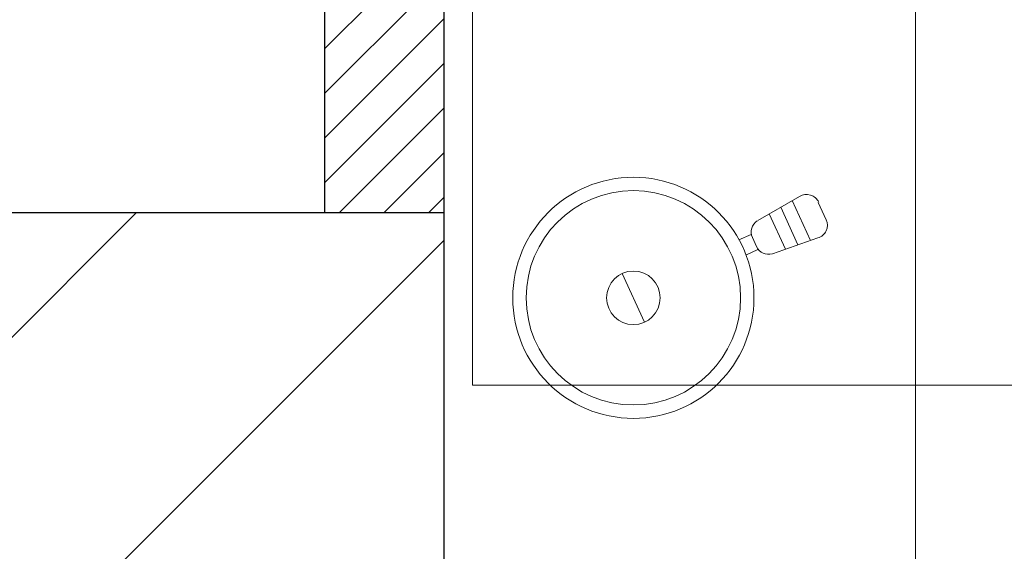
# Model space of a CAD drawing. Header units: millimetres. Extents: x 24385 to 79107, y -56478 to -23676.
# Tile 233 of 256: x 28286 to 28385, y -25942 to -25888. Entities that reach past the tile are written whole.
import ezdxf

# ---------------------------------------------------------------- set-up
doc = ezdxf.new("R2010")
doc.units = ezdxf.units.MM
doc.header["$LTSCALE"] = 2
for name, color, linetype, lineweight in [('0_OPIS', 7, 'Continuous', 13), ('3DPLAN_A_TABELKA POMIESZCZEŃ', 7, 'Continuous', 0), ('Opisy', 7, 'Continuous', 13)]:
    doc.layers.add(name, color=color, linetype=linetype, lineweight=lineweight)
for name, color, linetype in [('3DPLAN_A_KRESKOWANIE 1', 253, 'Continuous'), ('3DPLAN_A_OPIS', 8, 'Continuous'), ('3DPLAN_K_NOŚNA', 7, 'Continuous')]:
    doc.layers.add(name, color=color, linetype=linetype)
doc.layers.add('3DPLAN_A_OBWIEDNIA', color=6, linetype='Continuous', plot=False)
doc.layers.add('FURNITURE ZD 1 500', color=7, linetype='Continuous', lineweight=13, true_color=0x9fa8a5)
doc.styles.add('ARIAL', font='arial.ttf')

# ---------------------------------------------------------------- blocks, each defined once
blk = doc.blocks.new('31380106')
blk.add_line((-0.02, 0), (0.02, 0))
for radius in [0.09, 0.08, 0.02]:
    blk.add_circle((0, 0), radius)
blk = doc.blocks.new('kondygnacja -1')
at = {"layer": '3DPLAN_A_KRESKOWANIE 1'}
h = blk.add_hatch(dxfattribs=at)
h.set_pattern_fill('ANSI31', color=256, scale=7.5, style=0)
h.set_pattern_definition([(45, (23044.838, -26883.88), (-16.83798, 16.83798), [])])
h.paths.add_polyline_path([(31677.485, -24430.84), (30214.868, -24430.84), (30214.868, -24470.84), (30429.606, -24470.84), (30429.606, -24477.84), (30447.606, -24477.84), (30447.606, -24818.84), (30476.606, -24818.84), (30476.606, -24470.84), (31012.606, -24470.84), (31012.606, -24478.84), (31079.606, -24478.84), (31079.606, -24470.84), (31638.606, -24470.84), (31638.606, -25036.84), (31079.606, -25036.84), (31079.606, -25028.84), (31012.606, -25028.84), (31012.606, -25036.84), (30611.38, -25036.84), (30611.38, -25072.84), (31023.606, -25072.84), (31034.606, -25082.84), (31034.606, -25330.84), (31023.606, -25340.84), (30831.396, -25340.84, -0.038531), (30832.58, -25356.183), (30832.58, -25371.84), (31079.606, -25371.84), (31079.606, -25072.84), (31638.606, -25072.84), (31638.606, -25943.84), (30832.58, -25943.84), (30832.58, -26009.84), (31677.485, -26009.84)])
h.paths.add_polyline_path([(30682.606, -26009.84), (30832.58, -26009.84), (30832.58, -25943.84), (30760.606, -25943.84), (30760.606, -25454.668), (30735.606, -25464.584), (30735.606, -25943.84), (30682.606, -25943.84)])
h.paths.add_polyline_path([(30679.606, -25371.84), (30735.606, -25371.84), (30735.606, -25464.584), (30760.606, -25454.668), (30760.606, -25371.84), (30832.58, -25371.84), (30832.58, -25356.183, 0.038531), (30831.396, -25340.84), (30679.606, -25340.84)])
h.paths.add_polyline_path([(30355.83, -25371.84), (30425.606, -25371.84), (30425.606, -25379.84), (30463.606, -25379.84), (30463.606, -25424.739), (30471.606, -25424.739), (30471.606, -25395.84), (30533.606, -25395.84), (30533.606, -25371.84), (30576.606, -25371.84), (30576.606, -25341.84), (30472.606, -25341.84), (30472.606, -25326.84), (30427.606, -25326.84), (30427.606, -25341.84), (30355.83, -25341.84)])
h.paths.add_polyline_path([(30456.606, -25936.84), (30425.606, -25936.84), (30425.606, -25945.84), (30380.606, -25945.84), (30380.606, -26009.84), (30512.606, -26009.84), (30512.606, -25943.84), (30466.606, -25943.84), (30466.606, -25712.84), (30456.606, -25712.84)])
h.paths.add_polyline_path([(28888.606, -25941.84), (28888.606, -26009.84), (29013.606, -26009.84), (29013.606, -25941.84)])
h.paths.add_polyline_path([(28591.166, -26009.84), (28591.166, -25944.84), (28547.606, -25944.84), (28547.606, -26009.84)])
h.paths.add_polyline_path([(28624.606, -25870.534), (28654.797, -25870.534), (28654.797, -25924.534), (28624.606, -25924.534), (28624.606, -25944.84), (28591.166, -25944.84), (28591.166, -26009.84), (28713.606, -26009.84), (28713.606, -25941.84), (28672.606, -25941.84), (28672.606, -25932.84), (28657.606, -25932.84), (28657.606, -25716.84), (28624.606, -25716.84)])
h.paths.add_polyline_path([(28372.606, -25944.84), (28328.606, -25944.84), (28328.606, -25907.84), (28282.606, -25907.84), (28282.606, -25944.84), (28248.606, -25944.84), (28248.606, -26009.84), (28372.606, -26009.84)])
h.paths.add_polyline_path([(28092.606, -25563.84), (28054.606, -25563.84), (28054.606, -25383.84), (28067.602, -25383.84), (28067.606, -25375.84), (28340.606, -25375.84), (28340.606, -25341.84), (28070.606, -25341.84), (28070.606, -25332.84), (28030.606, -25332.84), (28030.606, -25395.598), (28048.707, -25395.598), (28048.707, -25449.598), (28030.606, -25449.598), (28030.606, -26009.84), (28073.606, -26009.84), (28073.606, -25944.84), (28054.606, -25944.84), (28054.606, -25668.84), (28092.606, -25668.84)])
h.paths.add_polyline_path([(27949.606, -25495.746), (27949.606, -25507.746), (27983.295, -25507.746), (27983.295, -25521.746), (27949.606, -25521.746), (27949.606, -25531.84), (27999.606, -25531.84), (27999.606, -25934.84), (27982.606, -25934.84), (27982.606, -25942.84), (27947.606, -25942.84), (27947.606, -26009.84), (28026.624, -26009.84), (28026.624, -25449.598), (27999.606, -25449.598), (27999.606, -25463.84), (27949.606, -25463.84), (27949.606, -25481.746), (27983.295, -25481.746), (27983.295, -25495.746)])
h.paths.add_polyline_path([(27982.606, -25361.84), (27952.606, -25361.84), (27952.606, -25332.84), (28026.624, -25332.84), (28026.624, -25395.598), (27999.606, -25395.598), (27999.606, -25377.84), (27982.606, -25377.84)])
h.paths.add_polyline_path([(26818.606, -25892.84), (26781.485, -25892.84), (26781.485, -26009.84), (26894.541, -26009.84), (26894.541, -25942.84), (26830.606, -25942.84), (26830.606, -25930.84), (26818.606, -25930.84)])
h.paths.add_polyline_path([(26894.541, -26009.84), (27115.936, -26009.84), (27115.936, -25942.84), (26894.541, -25942.84)])
h.paths.add_polyline_path([(27115.936, -25942.84), (27115.936, -26009.84), (27466.606, -26009.84), (27466.606, -25942.84), (27427.606, -25942.84), (27427.606, -25933.84), (27384.606, -25933.84), (27384.606, -25942.84)])
h.paths.add_polyline_path([(27641.606, -25942.84), (27641.606, -26009.84), (27802.606, -26009.84), (27802.606, -25942.84)])
h.paths.add_polyline_path([(30621.105, -25040.467), (30688.374, -25040.467), (30688.374, -25072.867), (30621.105, -25072.867)], flags=24)
at = {"layer": '3DPLAN_A_OPIS', "lineweight": 0, "transparency": 33554687}
h = blk.add_hatch(dxfattribs=at)
h.set_pattern_fill('ANSI31', color=1)
h.set_pattern_definition([(45, (5728.076, 0), (-2.24506403, 2.24506403), [])])
h.paths.add_polyline_path([(28313.606, -25375.84), (28313.606, -25431.84), (28328.606, -25431.84), (28328.606, -25375.84), (28313.606, -25375.84)], is_closed=False)
h.paths.add_polyline_path([(28109.758, -25578.84), (28316.606, -25578.84), (28316.606, -25632.175), (28328.606, -25632.175), (28328.606, -25532.84), (28313.606, -25532.84), (28313.606, -25563.84), (28092.606, -25563.84), (28092.606, -25578.84), (28109.758, -25578.84)], is_closed=False)
h.paths.add_polyline_path([(28328.606, -25907.84), (28328.606, -25753.175), (28420.63, -25753.175), (28420.63, -25741.175), (28328.606, -25741.175), (28328.606, -25735.175), (28316.606, -25735.175), (28316.606, -25907.84)])
h.paths.add_polyline_path([(28463.606, -25599.797), (28463.606, -25611.797), (28624.606, -25611.797), (28624.606, -25599.797)])
h.paths.add_polyline_path([(28463.606, -25509.797), (28475.606, -25509.797), (28475.606, -25375.84), (28463.606, -25375.84)])
h.paths.add_polyline_path([(28837.606, -25371.84), (28837.606, -25606.84), (28847.606, -25606.84), (28847.606, -25371.84)])
h.paths.add_polyline_path([(29027.606, -25606.84), (29037.606, -25606.84), (29037.606, -25371.84), (29027.606, -25371.84)])
h.paths.add_polyline_path([(28983.606, -25728.84), (28995.606, -25728.84), (28995.606, -25716.84), (28971.606, -25716.84), (28971.606, -25941.84), (28983.606, -25941.84)])
h.paths.add_polyline_path([(29227.606, -25716.84), (29090.606, -25716.84), (29090.606, -25728.84), (29227.606, -25728.84)])
h.paths.add_polyline_path([(29227.606, -25601.84), (29132.606, -25601.84), (29132.606, -25606.84), (29227.606, -25606.84), (29227.606, -25601.84)], is_closed=False)
at = {"layer": '3DPLAN_A_OBWIEDNIA'}
blk.add_lwpolyline([(28054.606, -25944.84), (28282.606, -25944.84), (28282.606, -25907.84), (28328.606, -25907.84), (28328.606, -25944.84), (28624.606, -25944.84), (28624.606, -25385.84), (28612.606, -25385.84), (28612.606, -25375.84), (28067.606, -25375.84), (28067.606, -25383.84), (28054.606, -25383.84), (28054.606, -25563.84), (28092.606, -25563.84), (28092.606, -25668.84), (28054.606, -25668.84), (28054.606, -25944.84)], dxfattribs=at)
at = {"layer": '3DPLAN_A_OPIS', "color": 1, "lineweight": 30}
for p, q in [((28316.606, -25735.175), (28316.606, -25907.84)), ((28328.606, -25753.175), (28328.606, -25907.84))]:
    blk.add_line(p, q, dxfattribs=at)
at = {"layer": '3DPLAN_K_NOŚNA'}
for p, q in [((28282.606, -25907.84), (28328.606, -25907.84)), ((28328.606, -25907.84), (28328.606, -25944.84))]:
    blk.add_line(p, q, dxfattribs=at)
at = {"layer": 'FURNITURE ZD 1 500'}
for q in [(28331.489, -25755.187), (28401.489, -25925.187)]:
    blk.add_line((28331.489, -25925.187), q, dxfattribs=at)
at = {"layer": 'FURNITURE ZD 1 500', "lineweight": 0}
for p, q in [((28364.348, -25906.232), (28360.146, -25908.647)), ((28363.622, -25906.64), (28365.454, -25910.654)), ((28367.029, -25908.566), (28366.23, -25906.818)), ((28361.303, -25907.973), (28362.929, -25911.533)), ((28362.463, -25907.307), (28364.191, -25911.093)), ((28358.262, -25910.598), (28359.473, -25910.045)), ((28359.607, -25910.338), (28360.03, -25911.265)), ((28361.617, -25911.989), (28366.194, -25910.396)), ((28358.953, -25912.111), (28360.164, -25911.559))]:
    blk.add_line(p, q, dxfattribs=at)
for centre, start, end in [((28365.067, -25907.353), 24.5387, 122.6688), ((28360.817, -25909.786), 122.6688, 204.5387), ((28365.818, -25909.119), 286.40859, 24.5387), ((28361.241, -25910.712), 204.5387, 286.40859)]:
    blk.add_arc(centre, 1.331, start, end, dxfattribs=at)
at = {"layer": 'Opisy', "ltscale": 0.5}
blk.add_line((28376, -25807.717), (28376, -26168.281), dxfattribs=at)
at = {"layer": 'FURNITURE ZD 1 500', "lineweight": 0, "xscale": -134.6710823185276, "yscale": 134.6710823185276, "zscale": 134.6710823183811, "rotation": 114.5386966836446}
blk.add_blockref('31380106', (28347.648, -25916.413), dxfattribs=at)
at = {"layer": '3DPLAN_A_OPIS', "color": 1, "lineweight": 30, "style": 'ARIAL'}
for tag, p in [('PRZESUNIĘCIE_WEJŚCIA', (27655.165, -24535.333)), ('WYŁĄCZONE', (27007.179, -24723.982)), ('Z_OPRACOWANIA', (26996.84, -24746.417)), ('WYŁĄCZONE', (30803.053, -24760.867)), ('Z_OPRACOWANIA', (30792.713, -24783.301)), ('WYŁĄCZONE', (28894.898, -24826.593)), ('Z_OPRACOWANIA', (28884.559, -24849.027)), ('POWIĘKSZENIE_WEJŚCIA', (28313.679, -25144.412)), ('POWIĘKSZENIE_WEJŚCIA', (29600.622, -25191.363)), ('POWIĘKSZENIE_WEJŚCIA', (28011.449, -25235.417)), ('WYŁĄCZONE', (29754.423, -25678.169)), ('Z_OPRACOWANIA', (29744.084, -25700.603)), ('WYJŚCIE_EWAKUACYJNE', (27763.791, -26106.068))]:
    blk.add_attdef(tag, p, '', height=12, dxfattribs=at)
at = {"layer": '3DPLAN_A_OPIS', "color": 0, "lineweight": 30, "style": 'ARIAL'}
for tag, p in [('UGUL_1', (29350.296, -24586.012)), ('UGUL_2', (29622.921, -24586.012)), ('UGUL_3', (29833.15, -24586.012))]:
    blk.add_attdef(tag, p, '', height=12, dxfattribs=at)
at = {"layer": '3DPLAN_A_TABELKA POMIESZCZEŃ', "ltscale": 0.5, "style": 'ARIAL'}
for tag, p in [('KURTYNA', (27861.913, -26064.849)), ('POWIETRZNA', (27861.913, -26084.562))]:
    blk.add_attdef(tag, p, '', height=12, dxfattribs=at)

msp = doc.modelspace()

# ---------------------------------------------------------------- block references
at = {"layer": '0_OPIS'}
msp.add_blockref('kondygnacja -1', (0, 0), dxfattribs=at)

doc.saveas('drawing.dxf')
